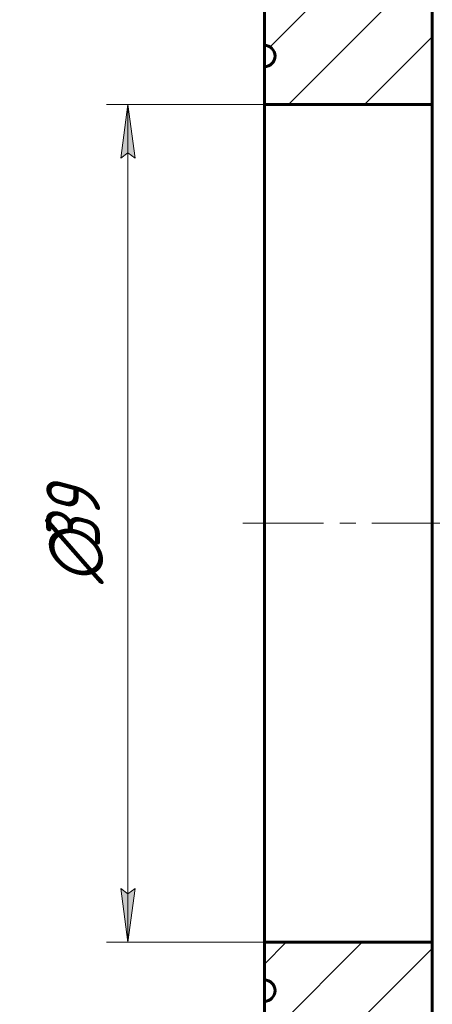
# Model space of a CAD drawing. Header units: millimetres. Extents: x 0 to 255, y -103 to 298.
# Tile 4 of 8: x 69 to 107, y 137 to 229. Entities that reach past the tile are written whole.
import ezdxf

# ---------------------------------------------------------------- set-up
doc = ezdxf.new("R2010")
doc.units = ezdxf.units.MM
for name, pattern in [('K5LT_AXLED', [12, 7.5, -1.5, 1.5, -1.5]), ('K5LT_BASIC', [0]), ('K5LT_THIN', [0])]:
    doc.linetypes.add(name, pattern=pattern)
doc.layers.add('Системный слой', color=7, linetype='Continuous')
doc.layers.add('Системный слой (1)', color=7, linetype='Continuous', true_color=0x6c6c6c)
doc.styles.add('KDIMTEXTSTYLE', font='GOST_AU.SHX', dxfattribs={"width": 0.96, "oblique": 15, "height": 5})
doc.styles.add('KTEXTSTYLE', font='GOST_AU.SHX', dxfattribs={"width": 0.56, "height": 5})
doc.dimstyles.new('KDIMSTYLE (2.00)', dxfattribs={"dimtxt": 5, "dimasz": 1, "dimexe": 2, "dimexo": 0, "dimgap": 1, "dimtad": 1, "dimlfac": 0.5, "dimtxsty": 'KDIMTEXTSTYLE', "dimsah": 1, "dimcen": 0, "dimdle": 1, "dimadec": 0, "dimazin": 0, "dimtfac": 0.667, "dimtmove": 0, "dimatfit": 3, "dimfxl": 1, "dimtvp": 1, "dimtolj": 1, "dimtzin": 0, "dimarcsym": 0})

# ---------------------------------------------------------------- blocks, each defined once
blk = doc.blocks.new('U25')
at = {"layer": 'Системный слой (1)', "color": 143, "linetype": 'K5LT_BASIC', "lineweight": 60, "true_color": 0x33acca}
for p, q in [((91.535, 224.556), (91.535, 226.556)), ((91.535, 137.556), (91.535, 139.556))]:
    blk.add_line(p, q, dxfattribs=at)
blk = doc.blocks.new('KDIMARROW_01')
at = {"layer": 'Системный слой'}
blk.add_hatch(color=0, dxfattribs=at).paths.add_polyline_path([(-5, -0.658), (0, 0), (-5, 0.658), (-4.5, 0)])
at = {"layer": 'Системный слой', "color": 0, "linetype": 'K5LT_THIN', "lineweight": 18}
for p, q in [((-4.5, 0), (-5, 0.658)), ((-5, 0.658), (0, 0)), ((0, 0), (-5, -0.658)), ((-5, -0.658), (-4.5, 0))]:
    blk.add_line(p, q, dxfattribs=at)
at = {"layer": 'Системный слой (1)', "color": 0, "linetype": 'K5LT_THIN', "lineweight": 18}
blk.add_line((91.535, 182.056), (89.535, 182.056), dxfattribs=at)
blk = doc.blocks.new('D0')
at = {"layer": 'Defpoints', "color": 0}
for p in [(163.535, 249.856), (91.535, 241.956), (91.535, 79.323)]:
    blk.add_point(p, dxfattribs=at)
at = {"layer": 'Системный слой (1)', "color": 0, "lineweight": -2}
for p, q in [((163.535, 249.856), (163.535, 77.323)), ((91.535, 241.956), (91.535, 77.323)), ((162.535, 79.323), (92.535, 79.323))]:
    blk.add_line(p, q, dxfattribs=at)
blk.add_blockref('KDIMARROW_01', (163.535, 79.323), dxfattribs=at)
at = {"layer": 'Системный слой (1)', "color": 0, "lineweight": -2, "rotation": 180}
blk.add_blockref('KDIMARROW_01', (91.535, 79.323), dxfattribs=at)
at = {"layer": 'Системный слой (1)', "color": 7, "insert": (127.535, 82.823), "char_height": 5, "attachment_point": 5, "style": 'KDIMTEXTSTYLE'}
blk.add_mtext('\\A1;\\H5.0;\\W0.960;\\Q15;36{\\H3.335000;%%p2}', dxfattribs=at)
blk = doc.blocks.new('D1')
at = {"layer": 'Системный слой (1)'}
for points in [[(61.955, 264.056), (61.296, 269.056), (60.638, 264.056), (61.296, 264.556)], [(61.296, 95.056), (61.955, 100.056), (61.296, 99.556), (60.638, 100.056)]]:
    blk.add_hatch(color=7, dxfattribs=at).paths.add_polyline_path(points)
at = {"layer": 'Системный слой (1)', "color": 7, "linetype": 'K5LT_THIN', "lineweight": 18, "true_color": 0xffffff}
for p, q in [((103.235, 269.056), (59.296, 269.056)), ((60.638, 264.056), (61.296, 269.056)), ((61.296, 269.056), (61.955, 264.056)), ((61.296, 269.056), (61.296, 95.056)), ((61.296, 264.556), (60.638, 264.056)), ((61.955, 264.056), (61.296, 264.556)), ((61.296, 95.056), (60.638, 100.056)), ((60.638, 100.056), (61.296, 99.556)), ((61.296, 99.556), (61.955, 100.056)), ((61.955, 100.056), (61.296, 95.056)), ((103.235, 95.056), (59.296, 95.056))]:
    blk.add_line(p, q, dxfattribs=at)
blk.add_wipeout([(60.296, 176.317), (52.915, 176.317), (52.915, 187.335), (60.296, 187.335)]).dxf.layer = 'Системный слой (1)'
at = {"layer": 'Системный слой (1)', "color": 7, "char_height": 5, "attachment_point": 1, "rotation": 90, "style": 'KTEXTSTYLE'}
for s, insert in [('\\H5.0;\\W1.000;\\Q15;\\Q15;\\W0.960;87', (53.709, 179.624)), ('\\H5.0;\\W1.000;\\Q15;\\Q15;\\W0.960;∅', (53.709, 176.317))]:
    blk.add_mtext(s, dxfattribs=dict(at, insert=insert))
blk = doc.blocks.new('D2')
at = {"layer": 'Системный слой (1)'}
for points in [[(79.509, 216.056), (78.851, 221.056), (78.193, 216.056), (78.851, 216.556)], [(78.851, 143.056), (79.509, 148.056), (78.851, 147.556), (78.193, 148.056)]]:
    blk.add_hatch(color=7, dxfattribs=at).paths.add_polyline_path(points)
at = {"layer": 'Системный слой (1)', "color": 7, "linetype": 'K5LT_THIN', "lineweight": 18, "true_color": 0xffffff}
for p, q in [((91.535, 221.056), (76.851, 221.056)), ((78.193, 216.056), (78.851, 221.056)), ((78.851, 221.056), (79.509, 216.056)), ((78.851, 143.056), (78.851, 221.056)), ((78.851, 216.556), (78.193, 216.056)), ((79.509, 216.056), (78.851, 216.556)), ((78.851, 143.056), (78.193, 148.056)), ((78.193, 148.056), (78.851, 147.556)), ((78.851, 147.556), (79.509, 148.056)), ((79.509, 148.056), (78.851, 143.056)), ((91.535, 143.056), (76.851, 143.056))]:
    blk.add_line(p, q, dxfattribs=at)
blk.add_wipeout([(77.851, 176.449), (70.469, 176.449), (70.469, 187.214), (77.851, 187.214)]).dxf.layer = 'Системный слой (1)'
at = {"layer": 'Системный слой (1)', "color": 7, "char_height": 5, "attachment_point": 1, "rotation": 90, "style": 'KTEXTSTYLE'}
for s, insert in [('\\H5.0;\\W1.000;\\Q15;\\Q15;\\W0.960;39', (71.263, 179.757)), ('\\H5.0;\\W1.000;\\Q15;\\Q15;\\W0.960;∅', (71.263, 176.449))]:
    blk.add_mtext(s, dxfattribs=dict(at, insert=insert))

msp = doc.modelspace()

# ---------------------------------------------------------------- hatches: boundary and pattern name
at = {"layer": 'Системный слой (1)'}
h = msp.add_hatch(dxfattribs=at)
h.set_pattern_fill('', angle=45, style=0, pattern_type=0)
h.set_pattern_definition([(45, (0, 0), (-3.53553, 3.53553), [])])
h.paths.add_polyline_path([(163.135, 265.156), (107.535, 265.156), (107.252, 265.273), (107.135, 265.556), (107.135, 268.656), (107.018, 268.938), (106.735, 269.056), (99.735, 269.056), (99.452, 268.938), (99.335, 268.656), (99.335, 265.556), (99.218, 265.273), (98.935, 265.156), (91.935, 265.156), (91.652, 265.038), (91.535, 264.756), (91.535, 261.356), (92.242, 261.063), (92.535, 260.356), (92.242, 259.649), (91.535, 259.356), (91.535, 243.956), (92.242, 243.663), (92.535, 242.956), (92.242, 242.249), (91.535, 241.956), (91.535, 226.556), (92.242, 226.263), (92.535, 225.556), (92.242, 224.849), (91.535, 224.556), (91.535, 221.056), (107.135, 221.056), (107.135, 236.656), (99.335, 236.656), (99.335, 257.356), (147.935, 257.356), (147.935, 245.056), (153.135, 245.056), (153.135, 249.056), (163.535, 249.056), (163.535, 250.656), (162.828, 250.949), (162.535, 251.656), (162.828, 252.363), (163.535, 252.656), (163.535, 259.356), (162.828, 259.649), (162.535, 260.356), (162.828, 261.063), (163.535, 261.356), (163.535, 264.756), (163.418, 265.038)])
h.paths.add_polyline_path([(107.535, 98.956), (163.135, 98.956), (163.418, 99.073), (163.535, 99.356), (163.535, 102.756), (162.828, 103.049), (162.535, 103.756), (162.828, 104.463), (163.535, 104.756), (163.535, 111.456), (162.828, 111.749), (162.535, 112.456), (162.828, 113.163), (163.535, 113.456), (163.535, 115.056), (153.135, 115.056), (153.135, 119.056), (147.935, 119.056), (147.935, 106.756), (99.335, 106.756), (99.335, 127.456), (107.135, 127.456), (107.135, 143.056), (91.535, 143.056), (91.535, 139.556), (92.242, 139.263), (92.535, 138.556), (92.242, 137.849), (91.535, 137.556), (91.535, 122.156), (92.242, 121.863), (92.535, 121.156), (92.242, 120.449), (91.535, 120.156), (91.535, 104.756), (92.242, 104.463), (92.535, 103.756), (92.242, 103.049), (91.535, 102.756), (91.535, 99.356), (91.652, 99.073), (91.935, 98.956), (98.935, 98.956), (99.218, 98.838), (99.335, 98.556), (99.335, 95.456), (99.452, 95.173), (99.735, 95.056), (106.735, 95.056), (107.018, 95.173), (107.135, 95.456), (107.135, 98.556), (107.252, 98.838)])

# ---------------------------------------------------------------- linework, layer by layer
at = {"layer": 'Системный слой (1)', "color": 143, "linetype": 'K5LT_BASIC', "lineweight": 60, "true_color": 0x33acca}
for p, q in [((91.535, 226.556), (91.535, 241.956)), ((107.135, 236.656), (107.135, 221.056)), ((91.535, 221.056), (91.535, 224.556)), ((107.135, 221.056), (91.535, 221.056)), ((91.535, 143.056), (91.535, 221.056)), ((107.135, 143.056), (107.135, 221.056)), ((91.535, 139.556), (91.535, 143.056)), ((107.135, 143.056), (91.535, 143.056)), ((107.135, 143.056), (107.135, 127.456)), ((91.535, 122.156), (91.535, 137.556))]:
    msp.add_line(p, q, dxfattribs=at)
at = {"layer": 'Системный слой (1)', "color": 30, "linetype": 'K5LT_AXLED', "lineweight": 18, "true_color": 0xff8000}
for p, q in [((89.535, 182.056), (165.535, 182.056)), ((165.535, 182.056), (105.155, 182.056))]:
    msp.add_line(p, q, dxfattribs=at)
at = {"layer": 'Системный слой (1)', "color": 143, "linetype": 'K5LT_BASIC', "lineweight": 60, "true_color": 0x33acca}
for centre in [(91.535, 225.556), (91.535, 138.556)]:
    msp.add_arc(centre, 1, 270, 90, dxfattribs=at)

# ---------------------------------------------------------------- block references
at = {"layer": 'Системный слой (1)'}
msp.add_blockref('U25', (0, 0), dxfattribs=at)

# ---------------------------------------------------------------- dimensions: what is measured, and where the dimension line sits
at = {"layer": 'Системный слой (1)', "color": 7}
dim = msp.add_linear_dim(base=(91.535, 79.323), p1=(163.535, 249.856), p2=(91.535, 241.956), dimstyle='KDIMSTYLE (2.00)', override={"dimexo": 0, "dimpost": '\\H5.0;\\W0.960;\\Q15;<>', "dimblk1": 'KDIMARROW_01', "dimblk2": 'KDIMARROW_01', "dimse1": 0, "dimse2": 0, "dimclrt": 7, "dimtol": 1, "dimtp": 2, "dimtm": 2, "dimtdec": 0, "dimtolj": 1}, dxfattribs=at)
dim.commit()
dim.dimension.update_dxf_attribs({"geometry": 'D0', "text_midpoint": (127.535, 79.323), "dimtype": 160})

# ---------------------------------------------------------------- next in the draw order: dimensions: what is measured, and where the dimension line sits
dim = msp.add_linear_dim(base=(61.296, 269.056), p1=(103.235, 95.056), p2=(103.235, 269.056), angle=90, dimstyle='KDIMSTYLE (2.00)', override={"dimexo": 0, "dimpost": '\\H5.0;\\W0.960;\\Q15;∅<>', "dimblk1": 'KDIMARROW_01', "dimblk2": 'KDIMARROW_01', "dimse1": 0, "dimse2": 0, "dimclrt": 7, "dimtol": 1, "dimtp": 0, "dimtm": 0, "dimtdec": 5, "dimtolj": 1}, dxfattribs=at)
dim.commit()
dim.dimension.update_dxf_attribs({"geometry": 'D1', "text_midpoint": (61.296, 182.056), "dimtype": 160})

# ---------------------------------------------------------------- next in the draw order: dimensions: what is measured, and where the dimension line sits
dim = msp.add_linear_dim(base=(78.851, 143.056), p1=(91.535, 221.056), p2=(91.535, 143.056), angle=90, dimstyle='KDIMSTYLE (2.00)', override={"dimexo": 0, "dimpost": '\\H5.0;\\W0.960;\\Q15;∅<>', "dimblk1": 'KDIMARROW_01', "dimblk2": 'KDIMARROW_01', "dimse1": 0, "dimse2": 0, "dimclrt": 7, "dimtol": 1, "dimtp": 0, "dimtm": 0, "dimtdec": 5, "dimtolj": 1}, dxfattribs=at)
dim.commit()
dim.dimension.update_dxf_attribs({"geometry": 'D2', "text_midpoint": (78.851, 182.056), "dimtype": 160})

doc.saveas('drawing.dxf')
